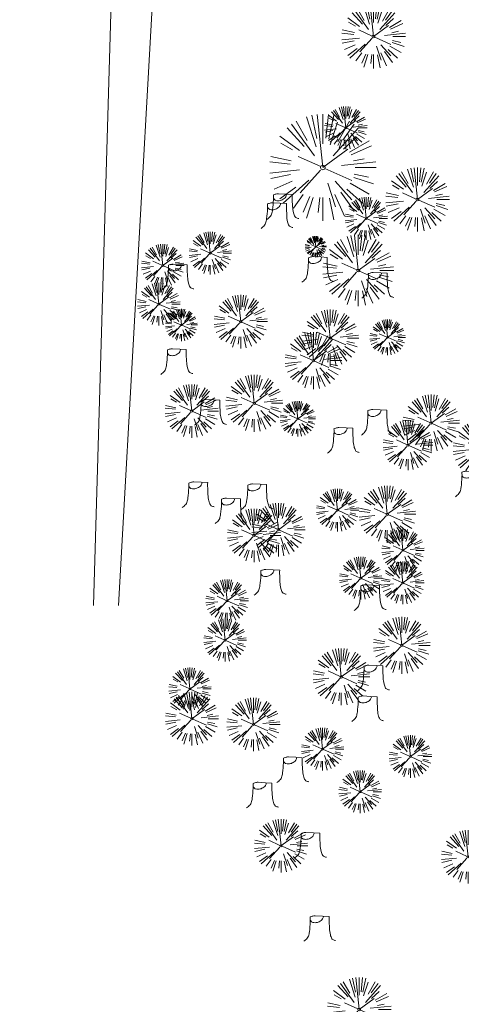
# Model space of a CAD drawing. Header units: feet. Extents: x 1134296 to 1140710, y 647902 to 649877.
# Tile 2 of 66: x 1134452 to 1134577, y 648119 to 648396. Entities that reach past the tile are written whole.
import ezdxf
from ezdxf.lldxf.tags import DXFTag

# ---------------------------------------------------------------- set-up
doc = ezdxf.new("R2010")
doc.units = ezdxf.units.FT
doc.header["$MEASUREMENT"] = 0
for name, color, linetype in [('C-PRKG-ASPH', 5, 'Continuous'), ('G-TEXT-ST02', 2, 'Continuous'), ('G-XREF', 7, 'Continuous')]:
    doc.layers.add(name, color=color, linetype=linetype)
doc.layers.add('V-SITE-VEGE', color=8, linetype='Continuous', lineweight=18)
doc.layers.add('V-UTIL-POWR-LINE-UNDR', color=8, linetype='EXIST_PROP POWER UNDERGROUND LINE 1', lineweight=15)
doc.styles.get("Standard").update_dxf_attribs({"font": 'arial.ttf'})
tags = doc.linetypes.add('EXIST_PROP POWER UNDERGROUND LINE 1', pattern='A,1.5,-0.2,["P-UG",Standard,S=0.08,R=0,X=-0.1,Y=-0.04],-0.3', length=2).pattern_tags.tags
tags[6] = DXFTag(74, 10)

# ---------------------------------------------------------------- blocks, each defined once
blk = doc.blocks.new('V-SITE-VEGE-Stump')
for points in [[(-0.1229, -0.0143, 0.052613), (-0.0986, 0.0077, 0.106195), (-0.0905, 0.0219, 0.044862), (-0.0837, 0.0527, 0.020074), (-0.0776, 0.1229, 0.011675), (-0.0773, 0.1364, 0.007866), (-0.0776, 0.1565)], [(-0.0776, 0.1565, -0.027668), (-0.0534, 0.1634, -0.067978), (-0.0432, 0.1643), (0.0086, 0.1616), (0.054, 0.1591)], [(0.0151, 0.1613, -0.082864), (0.0081, 0.142, -0.111324), (-0.0021, 0.1306, -0.039313), (-0.0159, 0.1223, -0.049197), (-0.028, 0.1177, -0.066002), (-0.0447, 0.1155, -0.070187), (-0.0604, 0.1177, -0.114859), (-0.0685, 0.1223, -0.075938), (-0.0773, 0.1332)], [(0.054, 0.1591, 0.004334), (0.0538, 0.1369, 0.008344), (0.054, 0.1254), (0.0561, 0.0762, 0.046252), (0.0624, 0.0317, 0.069625), (0.0733, 0.0038, 0.149725), (0.0794, -0.002, 0.058523), (0.0992, -0.0091)]]:
    blk.add_lwpolyline(points, format="xyb")
blk = doc.blocks.new('V-SITE-VEGE-Coniferious Tree 2')
at = {"color": 0, "linetype": 'ByBlock'}
for p, q in [((-0.0626, 0.1926), (-0.1545, 0.4755)), ((-0.0575, 0.2704), (-0.104, 0.4891)), ((-0.0003, 0.0026), (-0.0523, 0.4973)), ((0, 0.2219), (0, 0.5)), ((0.0289, 0.2753), (0.0522, 0.4973)), ((0.0572, 0.2693), (0.1039, 0.4891)), ((-0.1757, 0.1951), (-0.3346, 0.3716)), ((-0.0791, 0.1089), (-0.2939, 0.4045)), ((-0.146, 0.2528), (-0.25, 0.433)), ((0.0685, 0.211), (0.1382, 0.4256)), ((0.0978, 0.1086), (0.3345, 0.3716)), ((0.1391, 0.2411), (0.25, 0.433)), ((0.1869, 0.2573), (0.2939, 0.4045)), ((-0.2201, 0.1599), (-0.4046, 0.2939)), ((0.192, 0.1729), (0.3116, 0.2806)), ((-0.2844, 0.1642), (-0.3931, 0.227)), ((0.2488, 0.1436), (0.433, 0.25)), ((0.2659, 0.1184), (0.4568, 0.2034)), ((-0.2961, 0.0629), (-0.4891, 0.1039)), ((-0.0199, 0.0089), (-0.2319, 0.1032)), ((-0.0009, -0.0007), (0.235, 0.1707)), ((-0.306, 0.0322), (-0.4973, 0.0523)), ((0.1731, 0.0182), (0.4972, 0.0523)), ((0.2873, 0.0611), (0.3885, 0.0826)), ((0.3025, 0), (0.5, 0)), ((-0.2183, -0.0229), (-0.4973, -0.0523)), ((-0.3022, -0.0642), (-0.4891, -0.1039)), ((-0.023, -0.0255), (-0.2138, -0.2374)), ((0.0185, -0.0083), (0.272, -0.1211)), ((0.2936, -0.0624), (0.4274, -0.0908)), ((-0.2881, -0.1283), (-0.4568, -0.2034)), ((-0.132, -0.1189), (-0.3716, -0.3346)), ((0.0478, -0.1473), (0.1192, -0.3671)), ((0.1144, -0.1271), (0.2718, -0.3019)), ((0.2555, -0.1475), (0.433, -0.25)), ((0.2891, -0.094), (0.4755, -0.1545)), ((-0.2545, -0.1849), (-0.4046, -0.2939)), ((-0.1843, -0.2536), (-0.2767, -0.3808)), ((-0.1214, -0.2725), (-0.1856, -0.4168)), ((0.1131, -0.2541), (0.2033, -0.4568)), ((0.1689, -0.2325), (0.2939, -0.4045)), ((0.2254, -0.2029), (0.3716, -0.3346)), ((-0.091, -0.2799), (-0.1545, -0.4755)), ((-0.0297, -0.2818), (-0.0443, -0.4216)), ((0, -0.2818), (0, -0.5)), ((0.061, -0.2873), (0.1039, -0.4891))]:
    blk.add_line(p, q, dxfattribs=at)
blk.add_circle((0, 0), 0.0208)
blk = doc.blocks.new('C_XBASE-PACTOLA_02403811')
at = {"layer": 'V-UTIL-POWR-LINE-UNDR', "flags": 128}
for points in [[(1134480.13, 648231.49), (1134495, 648496.17), (1134496.35, 648566.44), (1134464.63, 648641.53), (1134459.68, 648691.6), (1134473.79, 648747.28), (1134487.67, 648772.88), (1134492.62, 648802.57), (1134496.09, 648841.02), (1134500.8, 648860.32), (1134494.59, 648928.38), (1134495.61, 649027.12), (1134495.96, 649106.74), (1134599.22, 649131.5), (1134637.55, 649168.54), (1134656.34, 649214.88), (1134694.64, 649279.09), (1134746.48, 649319.73), (1134803.11, 649342.85), (1134848.62, 649349.48), (1134877.8, 649337.9), (1134908.97, 649315.13), (1134965.72, 649315.53), (1135021.66, 649297.83), (1135074.57, 649267.3), (1135109.81, 649210.95), (1135119.86, 649164.36), (1135144.6, 649102.15)], [(1134473.06, 648231.49), (1134478.46, 648413.9), (1134486.34, 648507.97), (1134488, 648563.71), (1134458.97, 648637.48), (1134452.33, 648694.36), (1134469.76, 648757.01), (1134484.27, 648785.6), (1134490.08, 648837.1), (1134491.32, 648874.4), (1134488.84, 648928), (1134492.85, 649108.17)]]:
    blk.add_lwpolyline(points, dxfattribs=at)
at = {"layer": 'V-SITE-VEGE'}
for name, p, xscale, yscale, zscale in [('V-SITE-VEGE-Coniferious Tree 2', (1134551.85, 648391.29), 17.99978256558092, 17.99978256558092, 17.99978256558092), ('V-SITE-VEGE-Coniferious Tree 2', (1134537.59, 648354.52), 29.99963760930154, 29.99963760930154, 29.99963760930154), ('V-SITE-VEGE-Coniferious Tree 2', (1134564.2, 648345.51), 17.99978256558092, 17.99978256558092, 17.99978256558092), ('V-SITE-VEGE-Stump', (1134526.81, 648340.52), 40.31522404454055, 40.31522404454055, 40.31522404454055), ('V-SITE-VEGE-Stump', (1134525.15, 648337.99), 40.31522404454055, 40.31522404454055, 40.31522404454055), ('V-SITE-VEGE-Coniferious Tree 2', (1134547.53, 648325.59), 19.99975840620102, 19.99975840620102, 19.99975840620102), ('V-SITE-VEGE-Stump', (1134536.65, 648322.87), 40.31522404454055, 40.31522404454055, 40.31522404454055), ('V-SITE-VEGE-Stump', (1134497.28, 648320.78), 40.31522404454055, 40.31522404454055, 40.31522404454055), ('V-SITE-VEGE-Stump', (1134553.5, 648318.4), 40.31522404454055, 40.31522404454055, 40.31522404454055), ('V-SITE-VEGE-Coniferious Tree 2', (1134514.48, 648311.22), 14.99981880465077, 14.99981880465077, 14.99981880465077), ('V-SITE-VEGE-Coniferious Tree 2', (1134497.8, 648310.28), 8.999891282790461, 8.999891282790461, 8.999891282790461), ('V-SITE-VEGE-Coniferious Tree 2', (1134555.78, 648306.81), 9.999879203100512, 9.999879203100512, 9.999879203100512), ('V-SITE-VEGE-Stump', (1134497.01, 648296.99), 40.31522404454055, 40.31522404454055, 40.31522404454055), ('V-SITE-VEGE-Coniferious Tree 2', (1134500.72, 648286.11), 14.99981880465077, 14.99981880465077, 14.99981880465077), ('V-SITE-VEGE-Stump', (1134506.46, 648282.72), 40.31522404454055, 40.31522404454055, 40.31522404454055), ('V-SITE-VEGE-Coniferious Tree 2', (1134530.54, 648283.93), 9.999879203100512, 9.999879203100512, 9.999879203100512), ('V-SITE-VEGE-Stump', (1134553.39, 648279.93), 40.31522404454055, 40.31522404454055, 40.31522404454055), ('V-SITE-VEGE-Coniferious Tree 2', (1134561.53, 648276.54), 13.99983088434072, 13.99983088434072, 13.99983088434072), ('V-SITE-VEGE-Stump', (1134543.84, 648274.85), 40.31522404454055, 40.31522404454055, 40.31522404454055), ('V-SITE-VEGE-Stump', (1134579.83, 648262.63), 40.31522404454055, 40.31522404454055, 40.31522404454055), ('V-SITE-VEGE-Stump', (1134503.02, 648259.58), 40.31522404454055, 40.31522404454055, 40.31522404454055), ('V-SITE-VEGE-Stump', (1134519.58, 648259.02), 40.31522404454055, 40.31522404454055, 40.31522404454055), ('V-SITE-VEGE-Stump', (1134512.22, 648255.06), 40.31522404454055, 40.31522404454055, 40.31522404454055), ('V-SITE-VEGE-Coniferious Tree 2', (1134518.23, 648251.19), 14.99981880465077, 14.99981880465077, 14.99981880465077), ('V-SITE-VEGE-Coniferious Tree 2', (1134525.09, 648252.76), 14.99981880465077, 14.99981880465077, 14.99981880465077), ('V-SITE-VEGE-Stump', (1134523.27, 648235), 40.31522404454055, 40.31522404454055, 40.31522404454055), ('V-SITE-VEGE-Stump', (1134551.38, 648230.69), 40.31522404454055, 40.31522404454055, 40.31522404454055), ('V-SITE-VEGE-Stump', (1134552.28, 648208.13), 40.31522404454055, 40.31522404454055, 40.31522404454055), ('V-SITE-VEGE-Coniferious Tree 2', (1134500.78, 648199.7), 14.99981880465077, 14.99981880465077, 14.99981880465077), ('V-SITE-VEGE-Stump', (1134550.66, 648199.46), 40.31522404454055, 40.31522404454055, 40.31522404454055), ('V-SITE-VEGE-Coniferious Tree 2', (1134518.07, 648198.06), 14.99981880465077, 14.99981880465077, 14.99981880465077), ('V-SITE-VEGE-Stump', (1134529.63, 648182.33), 40.31522404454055, 40.31522404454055, 40.31522404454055), ('V-SITE-VEGE-Stump', (1134521.1, 648175.21), 40.31522404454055, 40.31522404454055, 40.31522404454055), ('V-SITE-VEGE-Coniferious Tree 2', (1134525.83, 648163.99), 14.99981880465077, 14.99981880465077, 14.99981880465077), ('V-SITE-VEGE-Stump', (1134534.58, 648161.14), 40.31522404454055, 40.31522404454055, 40.31522404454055), ('V-SITE-VEGE-Coniferious Tree 2', (1134578.42, 648160.9), 14.99981880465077, 14.99981880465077, 14.99981880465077), ('V-SITE-VEGE-Stump', (1134537.18, 648137.74), 40.31522404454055, 40.31522404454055, 40.31522404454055), ('V-SITE-VEGE-Coniferious Tree 2', (1134547.82, 648118.02), 17.99978256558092, 17.99978256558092, 17.99978256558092)]:
    blk.add_blockref(name, p, dxfattribs=dict(at, xscale=xscale, yscale=yscale, zscale=zscale))
at = {"layer": 'V-SITE-VEGE', "rotation": 8.537736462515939e-07}
for p, xscale, yscale, zscale in [((1134544.06, 648365.66), 11.99985504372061, 11.99985504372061, 11.99985504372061), ((1134549.79, 648340.2), 11.99985504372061, 11.99985504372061, 11.99985504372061), ((1134505.93, 648330.46), 11.99985504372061, 11.99985504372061, 11.99985504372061), ((1134535.57, 648332.24), 5.999927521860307, 5.999927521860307, 5.999927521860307), ((1134492.57, 648326.98), 11.99985504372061, 11.99985504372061, 11.99985504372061), ((1134491.47, 648316.16), 11.99985504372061, 11.99985504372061, 11.99985504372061), ((1134539.67, 648306.6), 15.99980672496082, 15.99980672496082, 15.99980672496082), ((1134534.95, 648300.28), 15.99980672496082, 15.99980672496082, 15.99980672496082), ((1134518.29, 648288.3), 15.99980672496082, 15.99980672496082, 15.99980672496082), ((1134568.03, 648282.72), 15.99980672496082, 15.99980672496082, 15.99980672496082), ((1134582.17, 648275.54), 15.99980672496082, 15.99980672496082, 15.99980672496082), ((1134541.72, 648258.27), 11.99985504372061, 11.99985504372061, 11.99985504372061), ((1134555.71, 648257.13), 15.99980672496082, 15.99980672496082, 15.99980672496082), ((1134560.1, 648246.98), 11.99985504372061, 11.99985504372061, 11.99985504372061), ((1134548.25, 648239.16), 11.99985504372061, 11.99985504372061, 11.99985504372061), ((1134560.05, 648237.84), 11.99985504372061, 11.99985504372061, 11.99985504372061), ((1134510.66, 648232.83), 11.99985504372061, 11.99985504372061, 11.99985504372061), ((1134559.76, 648220.3), 15.99980672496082, 15.99980672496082, 15.99980672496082), ((1134510.1, 648221.75), 11.99985504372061, 11.99985504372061, 11.99985504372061), ((1134542.78, 648211.45), 15.99980672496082, 15.99980672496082, 15.99980672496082), ((1134500.21, 648208.04), 11.99985504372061, 11.99985504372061, 11.99985504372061), ((1134537.51, 648191.15), 11.99985504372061, 11.99985504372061, 11.99985504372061), ((1134562.2, 648189.05), 11.99985504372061, 11.99985504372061, 11.99985504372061), ((1134548.09, 648179.18), 11.99985504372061, 11.99985504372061, 11.99985504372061)]:
    blk.add_blockref('V-SITE-VEGE-Coniferious Tree 2', p, dxfattribs=dict(at, xscale=xscale, yscale=yscale, zscale=zscale))
blk = doc.blocks.new('C_PHTCH-PACTOLA_02403811')
at = {"layer": 'C-PRKG-ASPH'}
h = blk.add_hatch(dxfattribs=at)
h.set_pattern_fill('ANSI31', color=256, scale=10, angle=70)
edge = h.paths.add_edge_path(flags=16)
edge.add_arc((1135093.57, 648760.36), 542, 143.5704, 153.2664, ccw=False)
edge.add_arc((1135093.57, 648760.36), 542, 133.8743, 143.5704, ccw=False)
edge.add_line((1134717.92, 649151.06), (1134791.74, 649222.04))
edge.add_arc((1134924.81, 649083.64), 192, 124.3358, 133.8743, ccw=False)
edge.add_line((1134816.52, 649242.18), (1134837.54, 649256.54))
edge.add_arc((1134886.61, 649184.7), 87, 64.8666, 124.3358, ccw=False)
edge.add_line((1134923.57, 649263.47), (1134945.86, 649253.01))
edge.add_arc((1134736.9, 648807.59), 492, 56.4591, 64.8666, ccw=False)
edge.add_line((1135008.74, 649217.67), (1135070.9, 649176.46))
edge.add_arc((1135036.64, 649124.78), 62, -10.868, 56.4591, ccw=False)
edge.add_line((1135097.53, 649113.09), (1135091.83, 649083.4))
edge.add_arc((1135001.48, 649100.74), 92, 337.8486, 349.132, ccw=False)
edge.add_line((1135086.69, 649066.05), (1135029.44, 648925.41))
edge.add_arc((1134573.75, 649110.92), 492, 335.736, 337.8486, ccw=False)
edge.add_line((1135022.29, 648908.74), (1134970.11, 648792.98))
edge.add_line((1134970.11, 648792.98), (1134955.07, 648759.62))
edge.add_arc((1134506.53, 648961.81), 492, 331.3466, 335.736, ccw=False)
edge.add_line((1134938.28, 648725.89), (1134902.77, 648660.9))
edge.add_arc((1134778.16, 648728.99), 142, 305.9573, 331.3466, ccw=False)
edge.add_line((1134861.54, 648614.05), (1134757.48, 648538.57))
edge.add_arc((1134835.58, 648430.91), 133, 125.9573, 166.4172)
edge.add_arc((1134672.28, 648470.36), 35, 244.1086, 346.4172, ccw=False)
edge.add_arc((1134691.46, 648509.91), 78.96, 214.9055, 244.1168, ccw=False)
edge.add_line((1134626.71, 648464.73), (1134623.06, 648469.96))
edge.add_arc((1134821.51, 648608.47), 242, 191.1168, 214.9138, ccw=False)
edge.add_line((1134584.05, 648561.81), (1134566.4, 648651.59))
edge.add_arc((1135049.17, 648746.46), 492, 187.9519, 191.1168, ccw=False)
edge.add_line((1134561.9, 648678.39), (1134552.83, 648743.38))
edge.add_arc((1134842.02, 648783.77), 292, 166.3961, 187.9519, ccw=False)
edge.add_line((1134558.21, 648852.45), (1134566.77, 648887.84))
edge.add_arc((1135093.57, 648760.36), 542, 158.0478, 166.3961, ccw=False)
edge.add_arc((1135093.57, 648760.36), 542, 153.2664, 158.0478, ccw=False)
edge = h.paths.add_edge_path()
edge.add_line((1134664.93, 648091.02), (1134641.75, 648097.24))
edge.add_arc((1135131.44, 647965.88), 507, 154.1155, 164.9841, ccw=False)
edge.add_arc((1135131.44, 647965.88), 507, 153.4315, 154.1155, ccw=False)
edge.add_arc((1134241.51, 648410.91), 488, 333.4315, 338.6384)
edge.add_line((1134695.99, 648233.15), (1134704.11, 648253.93))
edge.add_arc((1134529.03, 648322.41), 188, 338.6384, 377.1955)
edge.add_arc((1134651.31, 648360.25), 60, 17.1955, 74.9727)
edge.add_line((1134666.86, 648418.2), (1134661.5, 648419.81))
edge.add_arc((1134691.49, 648509.95), 95, 223.9419, 251.5981, ccw=False)
edge.add_arc((1134691.54, 648509.98), 95.06, 214.9166, 223.9393, ccw=False)
edge.add_line((1134613.59, 648455.57), (1134609.94, 648460.8))
edge.add_arc((1134821.51, 648608.47), 258, 191.1168, 214.9138, ccw=False)
edge.add_line((1134568.35, 648558.72), (1134550.7, 648648.51))
edge.add_arc((1135049.17, 648746.46), 508, 187.9519, 191.1168, ccw=False)
edge.add_line((1134546.06, 648676.18), (1134536.98, 648741.16))
edge.add_arc((1134842.02, 648783.77), 308, 166.3961, 187.9519, ccw=False)
edge.add_line((1134542.66, 648856.22), (1134551.22, 648891.6))
edge.add_arc((1135093.57, 648760.36), 558, 163.9213, 166.3961, ccw=False)
edge.add_arc((1134538.18, 648920.44), 20, 343.9213, 402.7699)
edge.add_line((1134552.86, 648934.02), (1134533.45, 648955.01))
edge.add_arc((1135093.57, 648760.36), 592.98, 146.01874, 160.8371, ccw=False)
edge.add_line((1134601.86, 649091.79), (1134616.58, 649064.03))
edge.add_arc((1134621, 649066.38), 5, 207.9516, 327.0741)
edge.add_arc((1135093.57, 648760.36), 558, 133.8743, 147.0741, ccw=False)
edge.add_line((1134706.83, 649162.6), (1134780.65, 649233.58))
edge.add_arc((1134924.81, 649083.64), 208, 124.3358, 133.8743, ccw=False)
edge.add_line((1134807.49, 649255.39), (1134828.52, 649269.75))
edge.add_arc((1134886.61, 649184.7), 103, 64.8666, 124.3358, ccw=False)
edge.add_line((1134930.36, 649277.95), (1134952.66, 649267.49))
edge.add_arc((1134736.9, 648807.59), 508, 56.4591, 64.8666, ccw=False)
edge.add_line((1135017.58, 649231), (1135079.74, 649189.8))
edge.add_arc((1135036.64, 649124.78), 78, -10.868, 56.4591, ccw=False)
edge.add_line((1135113.25, 649110.08), (1135107.54, 649080.38))
edge.add_arc((1135001.48, 649100.74), 108, 337.8486, 349.132, ccw=False)
edge.add_line((1135101.51, 649060.02), (1135044.25, 648919.38))
edge.add_arc((1134573.75, 649110.92), 508, 335.736, 337.8486, ccw=False)
edge.add_line((1135036.87, 648902.16), (1134969.66, 648753.05))
edge.add_arc((1134506.53, 648961.81), 508, 331.3466, 335.736, ccw=False)
edge.add_line((1134952.32, 648718.22), (1134916.81, 648653.23))
edge.add_arc((1134778.16, 648728.99), 158, 305.9573, 331.3466, ccw=False)
edge.add_line((1134870.94, 648601.1), (1134766.88, 648525.62))
edge.add_arc((1134835.58, 648430.91), 117, 125.9573, 162.2649)
edge.add_arc((1134752.71, 648457.41), 30, 162.2649, 196.8024)
edge.add_arc((1134835.58, 648430.91), 113, 170.9217, 197.5477)
edge.add_line((1134727.84, 648396.84), (1134731.16, 648386.32))
edge.add_arc((1134529.03, 648322.41), 212, 11.3401, 17.5477, ccw=False)
edge.add_arc((1134529.06, 648322.4), 211.97, -20.6491, 11.3422, ccw=False)
edge.add_arc((1134759.87, 648235.31), 34.72, 159.1872, 239.4136)
edge.add_line((1134742.2, 648205.42), (1134709.51, 648185.7))
edge.add_line((1134709.51, 648185.7), (1134699, 648181.01))
edge.add_arc((1135131.44, 647965.88), 483, 153.5512, 164.9841)

msp = doc.modelspace()

# ---------------------------------------------------------------- block references
at = {"layer": 'G-TEXT-ST02'}
msp.add_blockref('C_PHTCH-PACTOLA_02403811', (0, 0), dxfattribs=at)

# ---------------------------------------------------------------- next in the draw order: block references
at = {"layer": 'G-XREF'}
msp.add_blockref('C_XBASE-PACTOLA_02403811', (0, 0), dxfattribs=at)

doc.saveas('drawing.dxf')
